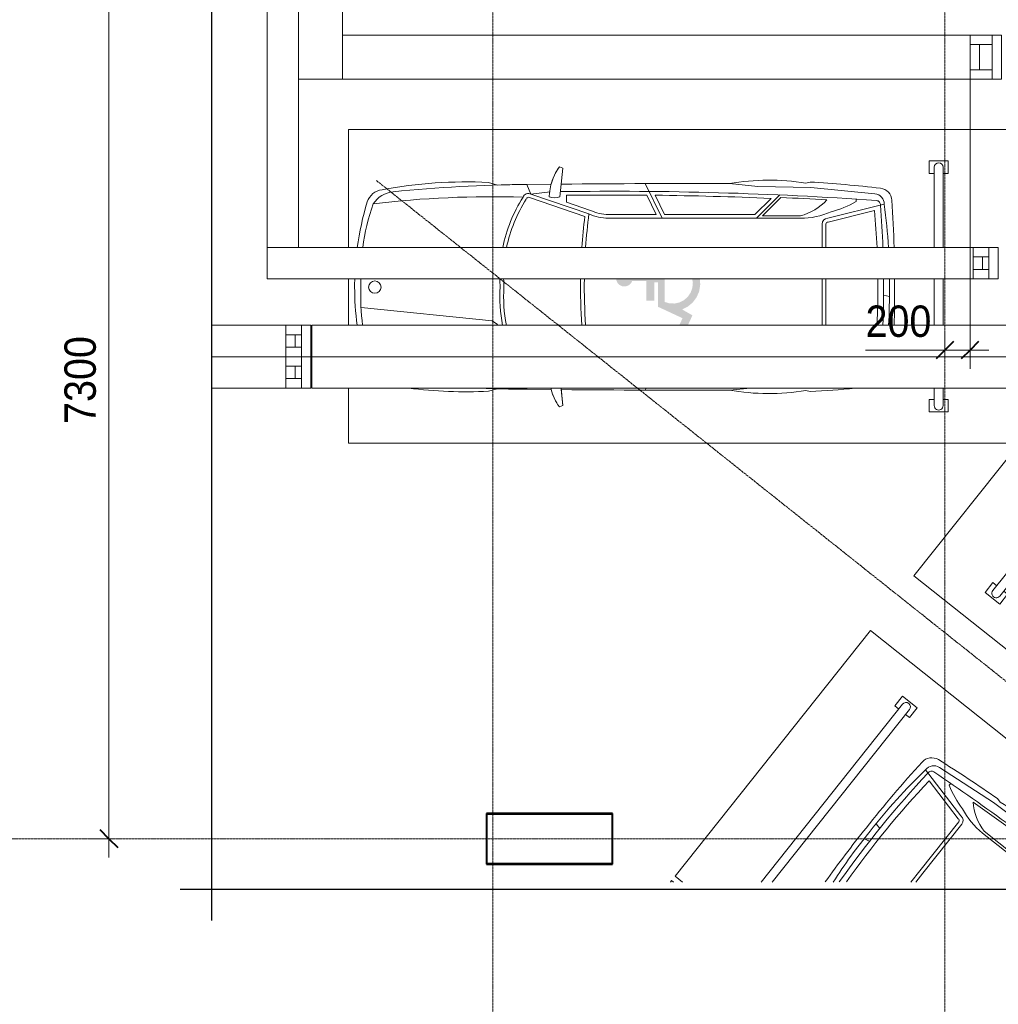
# Model space of a CAD drawing. Header units: millimetres. Extents: x 2030 to 93988, y -10431 to 40770.
# Tile 10 of 54: x 33035 to 40829, y 6782 to 14624. Entities that reach past the tile are written whole.
import ezdxf

# ---------------------------------------------------------------- set-up
doc = ezdxf.new("R2010")
doc.units = ezdxf.units.MM
doc.linetypes.add('ADSK_Линия сетки', pattern=[25, 20, -2.5, 0, -2.5])
doc.linetypes.add('Линия сетки', pattern=[25, 20, -2.5, 0, -2.5])
for name, color, linetype, lineweight in [('Обобщенные модели', 7, 'Continuous', 18), ('Оси', 7, 'Continuous', 9), ('Парковка', 7, 'Continuous', 18), ('Перекрытия', 7, 'Continuous', 18), ('Размеры', 7, 'Continuous', 9), ('Размеры-100', 7, 'Continuous', 9), ('Стены разрез', 7, 'Continuous', 40), ('Элементы узлов', 7, 'Continuous', 18)]:
    doc.layers.add(name, color=color, linetype=linetype, lineweight=lineweight)
doc.styles.add('Arial', font='arial.ttf', dxfattribs={"width": 0.9, "height": 250})
doc.dimstyles.new('Основной_2_5_мм', dxfattribs={"dimscale": 304.8, "dimtxt": 255.06485, "dimasz": 0.463911, "dimexe": 0.492126, "dimexo": 0.492126, "dimgap": 0.098425, "dimtad": 1, "dimdec": 0, "dimdsep": 46, "dimtxsty": 'Arial', "dimblk1": 'OBLIQUE', "dimblk2": 'OBLIQUE', "dimsah": 1, "dimcen": 0.09, "dimdle": 0.492126, "dimazin": 2, "dimtfac": 1, "dimtdec": 4, "dimtix": 1, "dimtmove": 0, "dimatfit": 3, "dimfxl": 1, "dimtvp": 1, "dimtolj": 1, "dimtzin": 0, "dimlwd": 20, "dimlwe": 20, "dimarcsym": 2})
doc.dimstyles.new('Основной_2_5_мм_1', dxfattribs={"dimscale": 304.8, "dimtxt": 255.06485, "dimasz": 0.463911, "dimexe": 0.492126, "dimexo": 0.492126, "dimgap": 0.098425, "dimtad": 1, "dimdec": 0, "dimdsep": 46, "dimtxsty": 'Arial', "dimblk1": 'OBLIQUE', "dimblk2": 'OBLIQUE', "dimsah": 1, "dimcen": 0.09, "dimdle": 0.492126, "dimazin": 2, "dimtfac": 1, "dimtdec": 4, "dimtix": 1, "dimtmove": 1, "dimatfit": 3, "dimfxl": 1, "dimtvp": 1, "dimtolj": 1, "dimtzin": 0, "dimlwd": 20, "dimlwe": 20, "dimarcsym": 2})

# ---------------------------------------------------------------- blocks, each defined once
blk = doc.blocks.new('199_Парковочные места 3 класса и МГН - МГН_М1-М3_-V48-МКСС_LB01_-7_650__Кабельные конструкции под К4')
at = {"layer": 'Парковка'}
blk.add_hatch(color=256, dxfattribs=at).paths.add_polyline_path([(1560, 2701.8), (1481, 2738.6), (1433.6, 2656.5), (1410.7, 2702), (1378, 2741.1), (1337.2, 2771.5), (1290.6, 2791.9), (1236, 2800.7), (1190, 2797.5), (1190, 2736.7), (1222.1, 2741.7), (1262.2, 2737.8), (1300, 2724), (1333.3, 2701.3), (1359.8, 2671), (1378, 2635), (1386.6, 2595.7), (1385.3, 2555.4), (1373.9, 2516.8), (1190, 2516.8), (1190, 2131.2), (1202.4, 2132.8), (1217.7, 2139.1), (1231, 2149.1), (1241.4, 2162.1), (1248.2, 2177.3), (1250.9, 2193.6), (1249.4, 2210.2), (1243.8, 2225.8), (1234.5, 2239.6), (1222, 2250.5), (1207.1, 2258), (1207.1, 2372.2), (1363.5, 2372.2), (1363.5, 2434.2), (1219, 2434.2), (1219, 2464.9), (1412.8, 2464.9), (1503.6, 2659.7), (1560, 2633.4), (1560, 2671.5)])
at = {"layer": 'Парковка', "color": 253, "true_color": 0xaaaaaa}
for p, q in [((940, 5300), (0, 5300)), ((0, 5300), (0, 0)), ((1560, 5300), (1190, 5300)), ((2500, 5300), (2060, 5300)), ((2500, 0), (2500, 5300)), ((250, 4775), (350, 4775)), ((250, 4625), (250, 4775)), ((300, 4735), (940, 4735)), ((350, 4735), (350, 4775)), ((1190, 4735), (1560, 4735)), ((2060, 4735), (2200, 4735)), ((2150, 4735), (2150, 4775)), ((2150, 4775), (2250, 4775)), ((2250, 4625), (2250, 4775)), ((300, 4665), (940, 4665)), ((350, 4625), (350, 4665)), ((1190, 4665), (1560, 4665)), ((2060, 4665), (2200, 4665)), ((2150, 4625), (2150, 4665)), ((250, 4625), (350, 4625)), ((2150, 4625), (2250, 4625)), ((0, 0), (940, 0)), ((1190, 0), (1560, 0)), ((2060, 0), (2500, 0))]:
    blk.add_line(p, q, dxfattribs=at)
for centre, start, end in [((300, 4700), 90, 270), ((2200, 4700), 270, 90)]:
    blk.add_arc(centre, 35, start, end, dxfattribs=at)
at = {"layer": 'Элементы узлов', "color": 253, "true_color": 0xaaaaaa}
for p, q in [((707.7, 3817), (596, 4265.1)), ((1319.5, 4261.3), (1331, 4307.4)), ((511.9, 4192.1), (462.6, 3681.8)), ((737.9, 3819.8), (645.9, 4188.9)), ((574.3, 4041.7), (555, 4041.7)), ((940, 3800.9), (753.8, 3800.9)), ((940, 3770.9), (753.8, 3770.9)), ((1253.8, 3800.9), (1190, 3800.9)), ((1253.8, 3770.9), (1190, 3770.9)), ((1253.8, 3800.9), (1560, 3800.9)), ((1253.8, 3770.9), (1560, 3770.9)), ((419.2, 3675.6), (428.5, 3641.5)), ((428.5, 3641.5), (419.2, 3675.6)), ((462.6, 3681.8), (453.3, 3259.9)), ((2088.5, 3675.6), (2079.2, 3641.5)), ((2088.5, 3675.6), (2079.2, 3641.5)), ((687.7, 3297.4), (687.7, 3598.1)), ((707.7, 2069.1), (707.7, 3598.1)), ((707.7, 3249.1), (521.7, 3435.1)), ((687.7, 3297.4), (542, 3443)), ((677.7, 3236.7), (548.7, 3365.7)), ((453.3, 3259.9), (431.6, 3033.4)), ((677.7, 2516.2), (677.7, 3236.7)), ((2060, 3200.9), (2076.1, 3033.4)), ((677.7, 2516.2), (524, 2441.1)), ((707.7, 2497.5), (431.5, 2362.6)), ((677.7, 2449.4), (523.4, 2374)), ((677.7, 2069.4), (677.7, 2449.4)), ((2060, 2370.4), (2076.1, 2362.6)), ((515.3, 1452.5), (672.7, 1914.3)), ((580.4, 1736.3), (644.8, 1925.3)), ((542.8, 1440), (693.3, 1881.5)), ((580.4, 1736.3), (524.7, 1736.3)), ((297.9, 1678.4), (307.5, 1706.8)), ((297.9, 1678.4), (307.5, 1706.8)), ((307.5, 1706.8), (535.8, 1682.8)), ((307.5, 1706.8), (435.2, 1693.4)), ((2200.1, 1706.8), (2060, 1692)), ((2072.4, 1693.4), (2200.1, 1706.8)), ((2209.8, 1678.4), (2200.1, 1706.8)), ((2200.1, 1706.8), (2209.8, 1678.4)), ((435.9, 1612.5), (437.8, 1418.4)), ((437.8, 1418.4), (435.9, 1612.5)), ((515.3, 1452.5), (496.7, 1604.6)), ((2071.8, 1612.5), (2069.9, 1418.4)), ((2071.8, 1612.5), (2069.9, 1418.4)), ((515.3, 1452.5), (437.8, 1418.4)), ((2060, 1422.7), (2069.9, 1418.4)), ((422.3, 1114.3), (442.5, 1185.5)), ((422.3, 1114.3), (442.5, 1185.5)), ((1554.8, 1185.7), (1523.8, 1142.3)), ((2085.4, 1114.3), (2065.2, 1185.5)), ((2065.2, 1185.5), (2085.4, 1114.3)), ((1523.8, 1142.3), (1418.1, 98.7))]:
    blk.add_line(p, q, dxfattribs=at)
blk.add_circle((1255.7, 208.4), 49.6, dxfattribs=at)
for centre, radius, start, end in [((571.1, 4224.2), 103.1, 93.64072, 173.11645), ((571.1, 4224.2), 103.1, 93.64072, 173.11645), ((1249.8, -6442.3), 10791.2, 91.64516, 93.64072), ((1249.8, -6442.3), 10791.2, 91.64516, 93.64072), ((1249.8, -6442.3), 10791.2, 89.97872, 90.31757), ((1249.8, -6442.3), 10791.2, 89.97872, 90.31757), ((1257.8, -6442.3), 10791.2, 88.39531, 90.02128), ((1257.8, -6442.3), 10791.2, 88.39531, 90.02128), ((9206.1, 3181.8), 8800.8, 173.11645, 176.78329), ((9206.1, 3181.8), 8800.8, 173.11645, 176.78329), ((592.6, 4184.1), 81.1, 87.57714, 174.30712), ((599.8, 4201.7), 33.8, 82.90499, 175.94567), ((1185.4, 179.7), 4127.7, 93.40932, 98.20922), ((1253.8, -3792.2), 8053.7, 92.23312, 94.62811), ((1185.4, 179.7), 4127.7, 89.05008, 89.93597), ((1253.8, -3792.2), 8053.7, 87.82111, 90.45409), ((1322.3, 179.7), 4127.7, 86.6967, 90.94992), ((29999.8, 2117.9), 29507.5, 175.94567, 180.83663), ((1253.8, -2688.8), 6904.6, 92.60506, 95.0511), ((1253.8, -2688.8), 6904.6, 87.45832, 90.52969), ((-103, 3648.4), 783.2, 14.41856, 30.14464), ((-6698.4, 3181.8), 8800.8, 3.21671, 5.56232), ((-6698.4, 3181.8), 8800.8, 3.21671, 5.56232), ((104.4, 3598.1), 603.3, 359.9999, 24.0001), ((29999.8, 2117.9), 29487.5, 176.7104, 177.42426), ((270, 3491.9), 431, 14.26033, 47.55829), ((753.8, 3817), 46.1, 180, 270), ((753.8, 3817), 16.1, 170.21272, 270), ((2197.9, 3346.5), 1793.9, 170.53349, 190.05076), ((2197.9, 3346.5), 1793.9, 170.53349, 190.05076), ((309.7, 3346.5), 1793.9, 349.94924, 9.46651), ((309.7, 3346.5), 1793.9, 349.94924, 9.46651), ((29999.8, 2117.9), 29477.5, 177.57386, 179.37165), ((122294.8, 2693.9), 121863.7, 179.840376, 180.470422), ((122294.8, 2693.9), 121863.7, 179.840376, 180.470422), ((-119787.1, 2693.9), 121863.7, 359.529578, 0.159624), ((-119787.1, 2693.9), 121863.7, 359.529578, 0.159624), ((29999.8, 2117.9), 29477.5, 179.50208, 180.74176), ((308.1, 2077.9), 369.7, 335.61396, 358.68292), ((308.1, 2077.9), 399.7, 335.8269, 358.73332), ((1253.8, 6444.6), 4567.5, 262.69112, 266.05977), ((1253.8, 6444.6), 4567.5, 269.19913, 273.84444), ((1253.8, 6444.6), 4597.5, 262.99667, 266.08531), ((1253.8, 6444.6), 4597.5, 269.2044, 273.81956), ((545.7, 2019.9), 421.9, 234.03344, 268.65511), ((545.7, 2019.9), 421.9, 234.03344, 254.91982), ((444.1, 1640.4), 100.9, 335.18442, 24.81558), ((1962, 2019.9), 421.9, 283.45128, 305.96656), ((1962, 2019.9), 421.9, 285.08018, 305.96656), ((12318.1, 1542.7), 11881, 180.5997, 185.74132), ((12318.1, 1542.7), 11881, 180.5997, 181.72311), ((555, 1431.5), 44.9, 152.07654, 249.86273), ((555, 1431.5), 14.9, 145.34334, 249.86273), ((1172.2, 2380), 1145.5, 237.43771, 258.28926), ((-9810.4, 1542.7), 11881, 357.61397, 359.4003), ((-9810.4, 1542.7), 11881, 358.27689, 359.4003), ((8357.7, 1141), 7822.1, 178.18053, 186.93909), ((1172.2, 2380), 1175.5, 237.43771, 258.59155), ((1335.5, 2380), 1145.5, 265.91361, 281.32225), ((1172.2, 2380), 1145.5, 270.89256, 274.08639), ((1172.2, 2380), 1175.5, 270.86971, 273.98192), ((1335.5, 2380), 1175.5, 266.01808, 281.02952), ((3990.7, 937.1), 3572.9, 177.15703, 190.80498), ((3990.7, 937.1), 3572.9, 177.15703, 190.80498), ((-1483.1, 937.1), 3572.9, 352.60701, 2.84297), ((-1483.1, 937.1), 3572.9, 352.60701, 2.84297), ((710.3, 375.7), 214.7, 185.74132, 236.84435), ((617.5, 279.1), 136.8, 184.93354, 253.12837), ((617.5, 279.1), 136.8, 184.93354, 253.12837), ((1178.2, 1868.5), 1772, 250.71315, 262.27238), ((1253.8, 2377.4), 2329.4, 253.12837, 262.25512), ((1253.8, 2377.4), 2329.4, 253.12837, 262.25512), ((1178.2, 1868.5), 1772, 270.3824, 272.44644), ((1329.5, 1868.5), 1772, 267.55356, 277.47988), ((1253.8, 2377.4), 2329.4, 268.42896, 269.9999), ((1253.8, 2377.4), 2329.4, 268.42896, 269.9999), ((1253.8, 2377.4), 2329.4, 270.0001, 277.55623), ((1253.8, 2377.4), 2329.4, 270.0001, 277.55623)]:
    blk.add_arc(centre, radius, start, end, dxfattribs=at)
blk = doc.blocks.new('199_Парковочные места 3 класса и МГН - МГН_М1-М3_-V49-МКСС_LB01_-7_650__Кабельные конструкции под К4')
at = {"layer": 'Парковка'}
h = blk.add_hatch(color=256, dxfattribs=at)
h.paths.add_polyline_path([(1241.4, -2162.1), (1231, -2149.1), (1217.7, -2139.1), (1199.4, -2132.4), (1185.9, -2130.6), (1169.4, -2132.6), (1154, -2138.7), (1140.5, -2148.4), (1130, -2161.2), (1123, -2176.3), (1120.2, -2195.5), (1121.2, -2209.2), (1126.6, -2224.9), (1135.7, -2238.8), (1135.7, -2380.3), (1092.1, -2406.6), (1055.6, -2442.1), (1028.3, -2485.1), (1011.5, -2533.1), (1006.3, -2583.8), (1012.8, -2634.3), (1030.7, -2681.9), (1059.1, -2724.2), (1096.5, -2758.8), (1140.7, -2783.9), (1193.5, -2798.4), (1240.5, -2800.9), (1290.6, -2791.9), (1337.2, -2771.5), (1378, -2741.1), (1410.7, -2702), (1433.6, -2656.5), (1481, -2738.6), (1604.7, -2680.9), (1578.5, -2624.8), (1503.6, -2659.7), (1412.8, -2464.9), (1219, -2464.9), (1219, -2434.2), (1363.5, -2434.2), (1363.5, -2372.2), (1207.1, -2372.2), (1207.1, -2258), (1222, -2250.5), (1234.5, -2239.6), (1243.8, -2225.8), (1249.4, -2210.2), (1250.9, -2193.6), (1248.2, -2177.3)])
h.paths.add_polyline_path([(1373.9, -2516.8), (1385.3, -2555.4), (1386.6, -2595.7), (1378, -2635), (1359.8, -2671), (1333.3, -2701.3), (1300, -2724), (1262.2, -2737.8), (1222.1, -2741.7), (1182.3, -2735.5), (1145.3, -2719.7), (1113.3, -2695.1), (1088.5, -2663.4), (1072.4, -2626.5), (1066, -2586.7), (1069.6, -2546.6), (1083.1, -2508.6), (1105.6, -2475.2), (1135.7, -2448.5), (1135.7, -2516.8), (1273.5, -2516.8)])
at = {"layer": 'Парковка', "color": 253, "true_color": 0xaaaaaa}
for p, q in [((0, -4561.2), (0, 0)), ((0, 0), (1399.9, 0)), ((2500, -1383), (2500, -5300)), ((250, -4625), (250, -4775)), ((250, -4625), (350, -4625)), ((350, -4625), (350, -4665)), ((2150, -4625), (2150, -4665)), ((2150, -4625), (2250, -4625)), ((2250, -4625), (2250, -4775)), ((300, -4665), (2200, -4665)), ((250, -4775), (350, -4775)), ((300, -4735), (2200, -4735)), ((350, -4735), (350, -4775)), ((2150, -4735), (2150, -4775)), ((2150, -4775), (2250, -4775)), ((2500, -5300), (587.7, -5300))]:
    blk.add_line(p, q, dxfattribs=at)
for centre, start, end in [((300, -4700), 90, 270), ((2200, -4700), 270, 90)]:
    blk.add_arc(centre, 35, start, end, dxfattribs=at)
at = {"layer": 'Элементы узлов', "color": 253, "true_color": 0xaaaaaa}
for p, q in [((983.8, -1142.3), (1089.6, -98.7)), ((1523.8, -1142.3), (1418.1, -98.7)), ((422.3, -1114.3), (442.5, -1185.5)), ((422.3, -1114.3), (442.5, -1185.5)), ((952.8, -1185.7), (983.8, -1142.3)), ((1554.8, -1185.7), (1523.8, -1142.3)), ((2085.4, -1114.3), (2065.2, -1185.5)), ((2065.2, -1185.5), (2085.4, -1114.3)), ((435.9, -1612.5), (437.8, -1418.4)), ((437.8, -1418.4), (435.9, -1612.5)), ((515.3, -1452.5), (437.8, -1418.4)), ((515.3, -1452.5), (496.7, -1604.6)), ((515.3, -1452.5), (672.7, -1914.3)), ((542.8, -1440), (693.3, -1881.5)), ((1964.9, -1440), (1814.4, -1881.5)), ((1992.3, -1452.5), (1834.9, -1914.3)), ((1992.3, -1452.5), (2069.9, -1418.4)), ((1992.3, -1452.5), (2010.9, -1604.6)), ((2071.8, -1612.5), (2069.9, -1418.4)), ((2071.8, -1612.5), (2069.9, -1418.4)), ((297.9, -1678.4), (307.5, -1706.8)), ((297.9, -1678.4), (307.5, -1706.8)), ((307.5, -1706.8), (535.8, -1682.8)), ((307.5, -1706.8), (435.2, -1693.4)), ((2200.1, -1706.8), (1971.9, -1682.8)), ((2072.4, -1693.4), (2200.1, -1706.8)), ((2209.8, -1678.4), (2200.1, -1706.8)), ((2200.1, -1706.8), (2209.8, -1678.4)), ((580.4, -1736.3), (524.7, -1736.3)), ((580.4, -1736.3), (644.8, -1925.3)), ((1927.3, -1736.3), (1862.8, -1925.3)), ((1927.3, -1736.3), (1982.9, -1736.3)), ((677.7, -2069.4), (677.7, -2449.4)), ((707.7, -2069.1), (707.7, -3598.1)), ((1800, -2069.1), (1799.9, -3598.1)), ((1830, -2069.4), (1830, -2449.4)), ((707.7, -2497.5), (431.5, -2362.6)), ((677.7, -2449.4), (523.4, -2374)), ((1800, -2497.5), (2076.1, -2362.6)), ((1830, -2449.4), (1984.3, -2374)), ((677.7, -2516.2), (524, -2441.1)), ((1830, -2516.2), (1983.6, -2441.1)), ((677.7, -2516.2), (677.7, -3236.7)), ((1830, -2516.2), (1830, -3236.7)), ((453.3, -3259.9), (431.6, -3033.4)), ((2054.4, -3259.9), (2076.1, -3033.4)), ((462.6, -3681.8), (453.3, -3259.9)), ((707.7, -3249.1), (521.7, -3435.1)), ((677.7, -3236.7), (548.7, -3365.7)), ((1799.9, -3249.1), (1986, -3435.1)), ((1830, -3236.7), (1959, -3365.7)), ((2045.1, -3681.8), (2054.4, -3259.9)), ((687.7, -3297.4), (542, -3443)), ((687.7, -3297.4), (687.7, -3598.1)), ((1819.9, -3297.4), (1819.9, -3598.1)), ((1819.9, -3297.4), (1965.6, -3443)), ((419.2, -3675.6), (428.5, -3641.5)), ((428.5, -3641.5), (419.2, -3675.6)), ((511.9, -4192.1), (462.6, -3681.8)), ((1995.8, -4192.1), (2045.1, -3681.8)), ((2088.5, -3675.6), (2079.2, -3641.5)), ((2088.5, -3675.6), (2079.2, -3641.5)), ((707.7, -3817), (596, -4265.1)), ((737.9, -3819.8), (645.9, -4188.9)), ((1253.8, -3770.9), (753.8, -3770.9)), ((1253.8, -3800.9), (753.8, -3800.9)), ((1253.8, -3770.9), (1753.8, -3770.9)), ((1253.8, -3800.9), (1753.8, -3800.9)), ((1769.7, -3819.8), (1861.7, -4188.9)), ((1799.9, -3817), (1911.6, -4265.1)), ((574.3, -4041.7), (555, -4041.7)), ((1933.4, -4041.7), (1952.6, -4041.7)), ((1188.1, -4261.3), (1176.6, -4307.4)), ((1319.5, -4261.3), (1331, -4307.4))]:
    blk.add_line(p, q, dxfattribs=at)
blk.add_circle((1255.7, -208.4), 49.6, dxfattribs=at)
for centre, radius, start, end in [((1253.8, -2377.4), 2329.4, 90.0001, 106.87163), ((1253.8, -2377.4), 2329.4, 90.0001, 106.87163), ((1253.8, -2377.4), 2329.4, 85.2964, 89.9999), ((1253.8, -2377.4), 2329.4, 85.2964, 89.9999), ((617.5, -279.1), 136.8, 106.87163, 175.06646), ((617.5, -279.1), 136.8, 106.87163, 175.06646), ((1178.2, -1868.5), 1772, 87.55356, 109.28685), ((1329.5, -1868.5), 1772, 85.00839, 92.44644), ((710.3, -375.7), 214.7, 123.15565, 174.25868), ((8357.7, -1141), 7822.1, 173.06091, 181.81947), ((3990.7, -937.1), 3572.9, 169.19502, 182.84297), ((3990.7, -937.1), 3572.9, 169.19502, 182.84297), ((12318.1, -1542.7), 11881, 174.25868, 179.4003), ((-5850.1, -1141), 7822.1, 358.18053, 3.21536), ((-9810.4, -1542.7), 11881, 0.5997, 3.51894), ((-1483.1, -937.1), 3572.9, 357.15703, 1.15239), ((-1483.1, -937.1), 3572.9, 357.15703, 1.15239), ((12318.1, -1542.7), 11881, 178.27689, 179.4003), ((1172.2, -2380), 1175.5, 86.01808, 122.56229), ((1172.2, -2380), 1145.5, 85.91361, 122.56229), ((1335.5, -2380), 1175.5, 57.43771, 93.98192), ((1335.5, -2380), 1145.5, 57.23043, 94.08639), ((-9810.4, -1542.7), 11881, 0.5997, 1.72311), ((555, -1431.5), 44.9, 110.13727, 207.92346), ((1952.7, -1431.5), 44.9, 332.07654, 69.86273), ((555, -1431.5), 14.9, 110.13727, 214.65666), ((1952.7, -1431.5), 14.9, 325.34334, 79.17584), ((545.7, -2019.9), 421.9, 91.34489, 125.96656), ((545.7, -2019.9), 421.9, 105.08018, 125.96656), ((444.1, -1640.4), 100.9, 335.18442, 24.81558), ((2063.5, -1640.4), 100.9, 155.18442, 204.81558), ((1962, -2019.9), 421.9, 54.03344, 88.65511), ((1962, -2019.9), 421.9, 54.03344, 74.91982), ((122294.8, -2693.9), 121863.7, 179.529578, 180.159624), ((122294.8, -2693.9), 121863.7, 179.529578, 180.159624), ((29999.8, -2117.9), 29507.5, 179.16337, 184.05433), ((-27492.1, -2117.9), 29507.5, 355.94567, 0.83663), ((-119787.1, -2693.9), 121863.7, 359.840376, 0.470422), ((-119787.1, -2693.9), 121863.7, 359.840376, 0.470422), ((29999.8, -2117.9), 29477.5, 179.25824, 180.49792), ((-27492.1, -2117.9), 29477.5, 359.50208, 0.74176), ((1253.8, -6444.6), 4567.5, 82.69086, 97.30888), ((1253.8, -6444.6), 4597.5, 82.99641, 97.00333), ((308.1, -2077.9), 369.7, 1.31708, 24.38604), ((308.1, -2077.9), 399.7, 1.26668, 24.1731), ((2199.5, -2077.9), 399.7, 155.8269, 178.73332), ((2199.5, -2077.9), 369.7, 155.61396, 178.68292), ((29999.8, -2117.9), 29477.5, 180.62835, 182.42614), ((-27492.1, -2117.9), 29477.5, 357.57386, 359.37165), ((2197.9, -3346.5), 1793.9, 169.94924, 189.46651), ((2197.9, -3346.5), 1793.9, 169.94924, 189.46651), ((309.7, -3346.5), 1793.9, 350.53349, 10.05076), ((309.7, -3346.5), 1793.9, 350.53349, 10.05076), ((29999.8, -2117.9), 29487.5, 182.57574, 183.2896), ((-27492.1, -2117.9), 29487.5, 356.7104, 357.42426), ((270, -3491.9), 431, 312.44171, 345.73967), ((104.4, -3598.1), 603.3, 335.9999, 0.0001), ((2403.2, -3598.1), 603.3, 179.9999, 204.0001), ((2237.6, -3491.9), 431, 194.26033, 227.55829), ((9206.1, -3181.8), 8800.8, 183.21671, 186.88355), ((9206.1, -3181.8), 8800.8, 183.21671, 186.88355), ((-6698.4, -3181.8), 8800.8, 353.11645, 356.78329), ((-6698.4, -3181.8), 8800.8, 353.11645, 356.78329), ((753.8, -3817), 46.1, 90, 180), ((753.8, -3817), 16.1, 90, 189.78728), ((1753.8, -3817), 46.1, 0, 90), ((1753.8, -3817), 16.1, 350.21272, 90), ((-103, -3648.4), 783.2, 329.85536, 345.58144), ((2610.7, -3648.4), 783.2, 194.41856, 210.14464), ((592.6, -4184.1), 81.1, 185.69288, 272.42286), ((599.8, -4201.7), 33.8, 184.05433, 277.09501), ((1253.8, 2688.8), 6904.6, 264.9489, 275.0511), ((1907.8, -4201.7), 33.8, 262.90499, 355.94567), ((1915.1, -4184.1), 81.1, 267.57714, 354.30712), ((571.1, -4224.2), 103.1, 186.88355, 266.35928), ((571.1, -4224.2), 103.1, 186.88355, 266.35928), ((1185.4, -179.7), 4127.7, 261.79078, 270.94992), ((1253.8, 3792.2), 8053.7, 265.37189, 274.62811), ((1322.3, -179.7), 4127.7, 269.05008, 278.20922), ((1936.5, -4224.2), 103.1, 273.64072, 353.11645), ((1936.5, -4224.2), 103.1, 273.64072, 353.11645), ((1249.8, 6442.3), 10791.2, 266.35928, 270.02128), ((1249.8, 6442.3), 10791.2, 266.35928, 270.02128), ((1257.8, 6442.3), 10791.2, 269.97872, 273.64072), ((1257.8, 6442.3), 10791.2, 269.97872, 273.64072)]:
    blk.add_arc(centre, radius, start, end, dxfattribs=at)
blk = doc.blocks.new('199_Парковочные места 3 класса и МГН - МГН_М1-М3_-V50-МКСС_LB01_-7_650__Кабельные конструкции под К4')
at = {"layer": 'Парковка', "color": 253, "true_color": 0xaaaaaa}
for p, q in [((0, -5300), (0, -2080.8)), ((250, -4625), (250, -4775)), ((250, -4625), (350, -4625)), ((350, -4625), (350, -4665)), ((300, -4665), (2055.6, -4665)), ((250, -4775), (350, -4775)), ((300, -4735), (2111.3, -4735)), ((350, -4735), (350, -4775)), ((2500, -5223.7), (2500, -5300)), ((2500, -5300), (0, -5300))]:
    blk.add_line(p, q, dxfattribs=at)
blk.add_arc((300, -4700), 35, 90, 270, dxfattribs=at)
at = {"layer": 'Элементы узлов', "color": 253, "true_color": 0xaaaaaa}
for p, q in [((677.7, -2932.8), (677.7, -3236.7)), ((707.7, -2970.5), (707.7, -3598.1)), ((453.3, -3259.9), (431.6, -3033.4)), ((462.6, -3681.8), (453.3, -3259.9)), ((707.7, -3249.1), (521.7, -3435.1)), ((677.7, -3236.7), (548.7, -3365.7)), ((687.7, -3297.4), (542, -3443)), ((687.7, -3297.4), (687.7, -3598.1)), ((419.2, -3675.6), (428.5, -3641.5)), ((428.5, -3641.5), (419.2, -3675.6)), ((511.9, -4192.1), (462.6, -3681.8)), ((707.7, -3817), (596, -4265.1)), ((737.9, -3819.8), (645.9, -4188.9)), ((1253.8, -3770.9), (753.8, -3770.9)), ((1253.8, -3800.9), (753.8, -3800.9)), ((1253.8, -3770.9), (1344.4, -3770.9)), ((1253.8, -3800.9), (1368.2, -3800.9)), ((574.3, -4041.7), (555, -4041.7)), ((1188.1, -4261.3), (1176.6, -4307.4)), ((1319.5, -4261.3), (1331, -4307.4))]:
    blk.add_line(p, q, dxfattribs=at)
for centre, radius, start, end in [((122294.8, -2693.9), 121863.7, 179.966817, 180.159624), ((122294.8, -2693.9), 121863.7, 179.966817, 180.159624), ((29999.8, -2117.9), 29507.5, 181.14805, 184.05433), ((29999.8, -2117.9), 29477.5, 181.22257, 182.42614), ((2197.9, -3346.5), 1793.9, 169.94924, 189.46651), ((2197.9, -3346.5), 1793.9, 169.94924, 189.46651), ((29999.8, -2117.9), 29487.5, 182.57574, 183.2896), ((270, -3491.9), 431, 312.44171, 345.73967), ((104.4, -3598.1), 603.3, 335.9999, 0.0001), ((9206.1, -3181.8), 8800.8, 183.21671, 186.88355), ((9206.1, -3181.8), 8800.8, 183.21671, 186.88355), ((753.8, -3817), 46.1, 90, 180), ((753.8, -3817), 16.1, 90, 189.78728), ((-103, -3648.4), 783.2, 329.85536, 345.58144), ((592.6, -4184.1), 81.1, 185.69288, 272.42286), ((599.8, -4201.7), 33.8, 184.05433, 277.09501), ((1253.8, 2688.8), 6904.6, 264.9489, 273.59077), ((571.1, -4224.2), 103.1, 186.88355, 266.35928), ((571.1, -4224.2), 103.1, 186.88355, 266.35928), ((1185.4, -179.7), 4127.7, 261.79078, 270.94992), ((1253.8, 3792.2), 8053.7, 265.37189, 273.33688), ((1322.3, -179.7), 4127.7, 269.05008, 275.98278), ((1249.8, 6442.3), 10791.2, 266.35928, 270.02128), ((1249.8, 6442.3), 10791.2, 266.35928, 270.02128), ((1257.8, 6442.3), 10791.2, 269.97872, 272.84058), ((1257.8, 6442.3), 10791.2, 269.97872, 272.84058)]:
    blk.add_arc(centre, radius, start, end, dxfattribs=at)
blk = doc.blocks.new('199_Парковочные места 3 класса и МГН - МГН_М1-М3_-V51-МКСС_LB01_-7_650__Кабельные конструкции под К4')
at = {"layer": 'Парковка', "color": 253, "true_color": 0xaaaaaa}
for p, q in [((0, -5300), (0, -5280.3)), ((15.7, -5300), (0, -5300))]:
    blk.add_line(p, q, dxfattribs=at)
blk = doc.blocks.new('135_SLK_GD_AR_rvt-1-МКСС_LB01_-7_650__Кабельные конструкции под К4')
at = {"layer": 'Перекрытия', "color": 253, "true_color": 0xaaaaaa}
for p, q in [((82700, 7900), (82700, 8300)), ((82700, 8300), (83700, 8300)), ((83700, 8300), (83700, 7900)), ((83700, 7900), (82700, 7900))]:
    blk.add_line(p, q, dxfattribs=at)
at = {"layer": 'Стены разрез', "color": 253, "true_color": 0xaaaaaa}
for p, q in [((82700, 8302), (82698, 8302)), ((82698, 8302), (82698, 7898)), ((83702, 8302), (82700, 8302)), ((82700, 7900), (82700, 8300)), ((82700, 8300), (83700, 8300)), ((83700, 8300), (83700, 7900)), ((83702, 8300), (83702, 8302)), ((83702, 7898), (83702, 8300)), ((82698, 7898), (82700, 7898)), ((83700, 7900), (82700, 7900)), ((82700, 7898), (83700, 7898)), ((83700, 7898), (83702, 7898))]:
    blk.add_line(p, q, dxfattribs=at)
at = {"layer": 'Парковка', "color": 253, "lineweight": 18, "true_color": 0xaaaaaa}
for name, p, rotation in [('199_Парковочные места 3 класса и МГН - МГН_М1-М3_-V48-МКСС_LB01_-7_650__Кабельные конструкции под К4', (81600.3, 13750), 270.0000000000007), ('199_Парковочные места 3 класса и МГН - МГН_М1-М3_-V49-МКСС_LB01_-7_650__Кабельные конструкции под К4', (91807, 8850.6), 231.5000000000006), ('199_Парковочные места 3 класса и МГН - МГН_М1-М3_-V50-МКСС_LB01_-7_650__Кабельные конструкции под К4', (89905.2, 6459.7), 231.5000000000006), ('199_Парковочные места 3 класса и МГН - МГН_М1-М3_-V51-МКСС_LB01_-7_650__Кабельные конструкции под К4', (88320.9, 4468), 231.5000000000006)]:
    blk.add_blockref(name, p, dxfattribs=dict(at, rotation=rotation))
blk = doc.blocks.new('Техстронг_ОКЛ - СС_EI180-1735192-МКСС_LB01_-7_650__Кабельные конструкции под К4')
at = {"layer": 'Обобщенные модели', "color": 1, "true_color": 0xff0000}
for p, q in [((81100.4, 11940), (81225.4, 11940)), ((81100.4, 11940), (81100.4, 11865)), ((81225.4, 11940), (81225.4, 11865)), ((81225.4, 11690), (81225.4, 11940)), ((81300.4, 11940), (81225.4, 11940)), ((81300.4, 11940), (81300.4, 11690)), ((81225.4, 11865), (81100.4, 11865)), ((81100.4, 11765), (81100.4, 11865)), ((81100.4, 11865), (81175.4, 11865)), ((81175.4, 11865), (81175.4, 11765)), ((81100.4, 11765), (81225.4, 11765)), ((81100.4, 11765), (81100.4, 11690)), ((81100.4, 11765), (81175.4, 11765)), ((81225.4, 11765), (81225.4, 11690)), ((81225.4, 11690), (81100.4, 11690)), ((81300.4, 11690), (81225.4, 11690))]:
    blk.add_line(p, q, dxfattribs=at)
blk = doc.blocks.new('Техстронг_ОКЛ - СС_EI180-1735197-МКСС_LB01_-7_650__Кабельные конструкции под К4')
at = {"layer": 'Обобщенные модели', "color": 1, "true_color": 0xff0000}
for p, q in [((4454, 125), (3859.1, 125)), ((3859.1, -125), (4454, -125))]:
    blk.add_line(p, q, dxfattribs=at)
blk = doc.blocks.new('Техстронг_ОКЛ - СС_EI180-1735417-МКСС_LB01_-7_650__Кабельные конструкции под К4')
at = {"layer": 'Обобщенные модели', "color": 1, "true_color": 0xff0000}
for p, q in [((3950.4, 125), (3355.5, 125)), ((3355.5, -125), (3950.4, -125))]:
    blk.add_line(p, q, dxfattribs=at)
blk = doc.blocks.new('Техстронг_ОКЛ - СС_EI180-1735860-МКСС_LB01_-7_650__Кабельные конструкции под К4')
at = {"layer": 'Обобщенные модели', "color": 1, "true_color": 0xff0000}
for p, q in [((21093.6, 125), (0, 125)), ((21093.6, -125), (21093.6, 125)), ((0, -125), (21093.6, -125))]:
    blk.add_line(p, q, dxfattribs=at)
blk = doc.blocks.new('Техстронг_ОКЛ - СС_EI180-1735875-МКСС_LB01_-7_650__Кабельные конструкции под К4')
at = {"layer": 'Обобщенные модели', "color": 1, "true_color": 0xff0000}
for p, q in [((20718.6, 125), (0, 125)), ((0, 125), (0, -125)), ((0, -125), (20718.6, -125))]:
    blk.add_line(p, q, dxfattribs=at)
blk = doc.blocks.new('Техстронг_ОКЛ - СС_EI180-1736135-МКСС_LB01_-7_650__Кабельные конструкции под К4')
at = {"layer": 'Обобщенные модели', "color": 1, "true_color": 0xff0000}
for p, q in [((8399, 175), (0, 175)), ((0, 175), (0, -175)), ((8399, -175), (8399, 175)), ((0, -175), (8399, -175))]:
    blk.add_line(p, q, dxfattribs=at)
blk = doc.blocks.new('Техстронг_ОКЛ - СС_EI180-1736160-МКСС_LB01_-7_650__Кабельные конструкции под К4')
at = {"layer": 'Обобщенные модели', "color": 1, "true_color": 0xff0000}
for p, q in [((4999.6, 175), (0, 175)), ((0, 175), (0, -175)), ((4999.6, -175), (4999.6, 175)), ((0, -175), (4999.6, -175))]:
    blk.add_line(p, q, dxfattribs=at)
blk = doc.blocks.new('Техстронг_ОКЛ - СС_EI180-1736090-МКСС_LB01_-7_650__Кабельные конструкции под К4')
at = {"layer": 'Обобщенные модели', "color": 1, "true_color": 0xff0000}
for p, q in [((86549.9, 14500.5), (86724.9, 14500.5)), ((86549.9, 14500.5), (86549.9, 14425.5)), ((86724.9, 14500.5), (86724.9, 14425.5)), ((86724.9, 14150.5), (86724.9, 14500.5)), ((86799.9, 14500.5), (86724.9, 14500.5)), ((86799.9, 14500.5), (86799.9, 14150.5)), ((86724.9, 14425.5), (86549.9, 14425.5)), ((86549.9, 14225.5), (86549.9, 14425.5)), ((86549.9, 14425.5), (86624.9, 14425.5)), ((86624.9, 14425.5), (86624.9, 14225.5)), ((86549.9, 14225.5), (86724.9, 14225.5)), ((86549.9, 14225.5), (86549.9, 14150.5)), ((86549.9, 14225.5), (86624.9, 14225.5)), ((86724.9, 14225.5), (86724.9, 14150.5)), ((86724.9, 14150.5), (86549.9, 14150.5)), ((86799.9, 14150.5), (86724.9, 14150.5))]:
    blk.add_line(p, q, dxfattribs=at)
blk = doc.blocks.new('Техстронг_ОКЛ - СС_EI180-1746545-МКСС_LB01_-7_650__Кабельные конструкции под К4')
at = {"layer": 'Обобщенные модели', "color": 1, "true_color": 0xff0000}
for p, q in [((86574.9, 12810), (86699.9, 12810)), ((86574.9, 12810), (86574.9, 12735)), ((86699.9, 12810), (86699.9, 12735)), ((86699.9, 12560), (86699.9, 12810)), ((86774.9, 12810), (86699.9, 12810)), ((86774.9, 12810), (86774.9, 12560)), ((86699.9, 12735), (86574.9, 12735)), ((86574.9, 12635), (86574.9, 12735)), ((86574.9, 12735), (86649.9, 12735)), ((86649.9, 12735), (86649.9, 12635)), ((86574.9, 12635), (86699.9, 12635)), ((86574.9, 12635), (86574.9, 12560)), ((86574.9, 12635), (86649.9, 12635)), ((86699.9, 12635), (86699.9, 12560)), ((86699.9, 12560), (86574.9, 12560)), ((86774.9, 12560), (86699.9, 12560))]:
    blk.add_line(p, q, dxfattribs=at)
blk = doc.blocks.new('Техстронг_ОКЛ - СС_EI180-1745394-МКСС_LB01_-7_650__Кабельные конструкции под К4')
at = {"layer": 'Обобщенные модели', "color": 1, "true_color": 0xff0000}
for p, q in [((5624.6, 125), (0, 125)), ((0, 125), (0, -125)), ((5624.6, -125), (5624.6, 125)), ((0, -125), (5624.6, -125))]:
    blk.add_line(p, q, dxfattribs=at)
blk = doc.blocks.new('Техстронг_ОКЛ - СС_EI180-1745401-МКСС_LB01_-7_650__Кабельные конструкции под К4')
at = {"layer": 'Обобщенные модели', "color": 1, "true_color": 0xff0000}
for p, q in [((350.7, 125), (0, 125)), ((0, 125), (0, -125)), ((10090.2, 125), (8749.7, 125)), ((10090.2, -125), (10090.2, 125)), ((0, -125), (10090.2, -125))]:
    blk.add_line(p, q, dxfattribs=at)
blk = doc.blocks.new('DIMBLOCK53-МКСС_LB01_-7_650__Кабельные конструкции под К4')
at = {"layer": 'Размеры-100', "lineweight": 20, "transparency": 16777216}
for p, q in [((40604, 11993.1), (40604, 14339.4)), ((40404.1, 11993.1), (40404.1, 12143.1)), ((39771.7, 11993.1), (40289.7, 11993.1)), ((40254.1, 11993.1), (40754, 11993.1)), ((40289.7, 11993.1), (40504, 11993.1)), ((40404.1, 11993.1), (40404.1, 11943.1)), ((40604, 11993.1), (40604, 11843.1))]:
    blk.add_line(p, q, dxfattribs=at)
at = {"layer": 'Размеры-100', "lineweight": 40, "transparency": 16777216}
for p, q in [((40404.1, 11993.1), (40474.8, 12063.8)), ((40604, 11993.1), (40674.7, 12063.8)), ((40404.1, 11993.1), (40333.4, 11922.4)), ((40604, 11993.1), (40533.3, 11922.4))]:
    blk.add_line(p, q, dxfattribs=at)
at = {"layer": 'Размеры-100', "color": 0, "lineweight": 20, "transparency": 16777216, "insert": (39771.7, 12347.6), "char_height": 250, "width": 621.573, "attachment_point": 1, "line_spacing_factor": 0.941778, "style": 'Arial'}
blk.add_mtext('200', dxfattribs=at)
blk = doc.blocks.new('_Oblique')
at = {"color": 0, "linetype": 'ByBlock', "lineweight": -2}
blk.add_line((-0.5, -0.5), (0.5, 0.5), dxfattribs=at)
blk = doc.blocks.new('DIMBLOCK60-МКСС_LB01_-7_650__Кабельные конструкции под К4')
at = {"layer": 'Размеры-100', "lineweight": 20, "transparency": 16777216}
for p, q in [((33745.5, 7950), (33745.5, 15550)), ((33745.5, 15400), (33595.5, 15400)), ((33745.5, 15400), (33795.5, 15400)), ((33745.5, 8100), (33595.5, 8100)), ((33745.5, 8100), (33795.5, 8100))]:
    blk.add_line(p, q, dxfattribs=at)
at = {"layer": 'Размеры-100', "lineweight": 40, "transparency": 16777216}
for p, q in [((33745.5, 15400), (33674.8, 15470.7)), ((33745.5, 15400), (33816.2, 15329.3)), ((33745.5, 8100), (33674.8, 8170.7)), ((33745.5, 8100), (33816.2, 8029.3))]:
    blk.add_line(p, q, dxfattribs=at)
at = {"layer": 'Размеры-100', "color": 0, "lineweight": 20, "transparency": 16777216, "insert": (33390.9, 11404.7), "char_height": 250, "width": 828.765, "attachment_point": 1, "rotation": 90, "line_spacing_factor": 0.941778, "style": 'Arial'}
blk.add_mtext('7300', dxfattribs=at)
blk = doc.blocks.new('*U339')
at = {"color": 0, "linetype": 'ByBlock', "lineweight": -2, "ltscale": 0.5}
for points in [[(0, 307.737), (0, 155.118), (5, 153.868), (-5, 151.368), (0, 150.118), (0, -2.5)], [(-2.5, 0), (281.782, 0), (283.032, 5), (285.532, -5), (286.782, 0), (571.065, 0)]]:
    blk.add_lwpolyline(points, dxfattribs=at)

msp = doc.modelspace()

# ---------------------------------------------------------------- linework, layer by layer
at = {"layer": 'Оси', "linetype": 'Линия сетки'}
for p, q in [((36804.054, 5195.282), (36804.054, 40769.908)), ((40404.054, 5195.282), (40404.054, 40769.908))]:
    msp.add_line(p, q, dxfattribs=at)
at = {"layer": 'Оси', "linetype": 'ADSK_Линия сетки'}
for p, q in [((35875.177, 13343.72), (46119.168, 5195.282)), ((93987.74, 8100), (32000.435, 8100))]:
    msp.add_line(p, q, dxfattribs=at)

# ---------------------------------------------------------------- block references
at = {"xscale": 100, "yscale": 100, "zscale": 100}
msp.add_blockref('*U339', (34561.564, 7699.621), dxfattribs=at)
at = {"lineweight": 5}
msp.add_blockref('135_SLK_GD_AR_rvt-1-МКСС_LB01_-7_650__Кабельные конструкции под К4', (-45945.946, 0), dxfattribs=at)
at = {"layer": 'Обобщенные модели', "color": 1, "true_color": 0xff0000}
for name, p, rotation in [('Техстронг_ОКЛ - СС_EI180-1745401-МКСС_LB01_-7_650__Кабельные конструкции под К4', (35129.435, 22900.207), 269.9999999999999), ('Техстронг_ОКЛ - СС_EI180-1736135-МКСС_LB01_-7_650__Кабельные конструкции под К4', (35429.435, 22549.5), 269.9999999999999), ('Техстронг_ОКЛ - СС_EI180-1735860-МКСС_LB01_-7_650__Кабельные конструкции под К4', (56454.054, 11814.985), 180)]:
    msp.add_blockref(name, p, dxfattribs=dict(at, rotation=rotation))
for name, p in [('Техстронг_ОКЛ - СС_EI180-1736160-МКСС_LB01_-7_650__Кабельные конструкции под К4', (35604.435, 14325.5)), ('Техстронг_ОКЛ - СС_EI180-1736090-МКСС_LB01_-7_650__Кабельные конструкции под К4', (-45945.946, 0)), ('Техстронг_ОКЛ - СС_EI180-1745394-МКСС_LB01_-7_650__Кабельные конструкции под К4', (35004.435, 12684.985)), ('Техстронг_ОКЛ - СС_EI180-1746545-МКСС_LB01_-7_650__Кабельные конструкции под К4', (-45945.946, 0)), ('Техстронг_ОКЛ - СС_EI180-1735417-МКСС_LB01_-7_650__Кабельные конструкции под К4', (31204.054, 12064.985)), ('Техстронг_ОКЛ - СС_EI180-1735192-МКСС_LB01_-7_650__Кабельные конструкции под К4', (-45945.946, 250)), ('Техстронг_ОКЛ - СС_EI180-1735875-МКСС_LB01_-7_650__Кабельные конструкции под К4', (35360.448, 12064.985)), ('Техстронг_ОКЛ - СС_EI180-1735197-МКСС_LB01_-7_650__Кабельные конструкции под К4', (30700.448, 11814.985)), ('Техстронг_ОКЛ - СС_EI180-1735192-МКСС_LB01_-7_650__Кабельные конструкции под К4', (-45945.946, 0))]:
    msp.add_blockref(name, p, dxfattribs=at)

# ---------------------------------------------------------------- dimensions: what is measured, and where the dimension line sits
at = {"layer": 'Размеры', "lineweight": 20}
dim = msp.add_linear_dim(base=(33745.501, 15400), p1=(33645.516, 8100), p2=(33645.516, 15400), angle=90, dimstyle='Основной_2_5_мм', override={"dimpost": '<>', "dimfxl": 7300}, dxfattribs=at)
dim.commit()
dim.dimension.update_dxf_attribs({"geometry": 'DIMBLOCK60-МКСС_LB01_-7_650__Кабельные конструкции под К4', "text_midpoint": (33587.773, 11750)})
dim = msp.add_linear_dim(base=(40604.001, 11993.08), p1=(40404.054, 12093.065), p2=(40604.001, 14489.399), dimstyle='Основной_2_5_мм_1', override={"dimpost": '<>', "dimfxl": 2404.660988}, dxfattribs=at)
dim.commit()
dim.dimension.update_dxf_attribs({"geometry": 'DIMBLOCK53-МКСС_LB01_-7_650__Кабельные конструкции под К4', "text_midpoint": (40082.494, 12180.971), "dimtype": 160})

doc.saveas('drawing.dxf')
